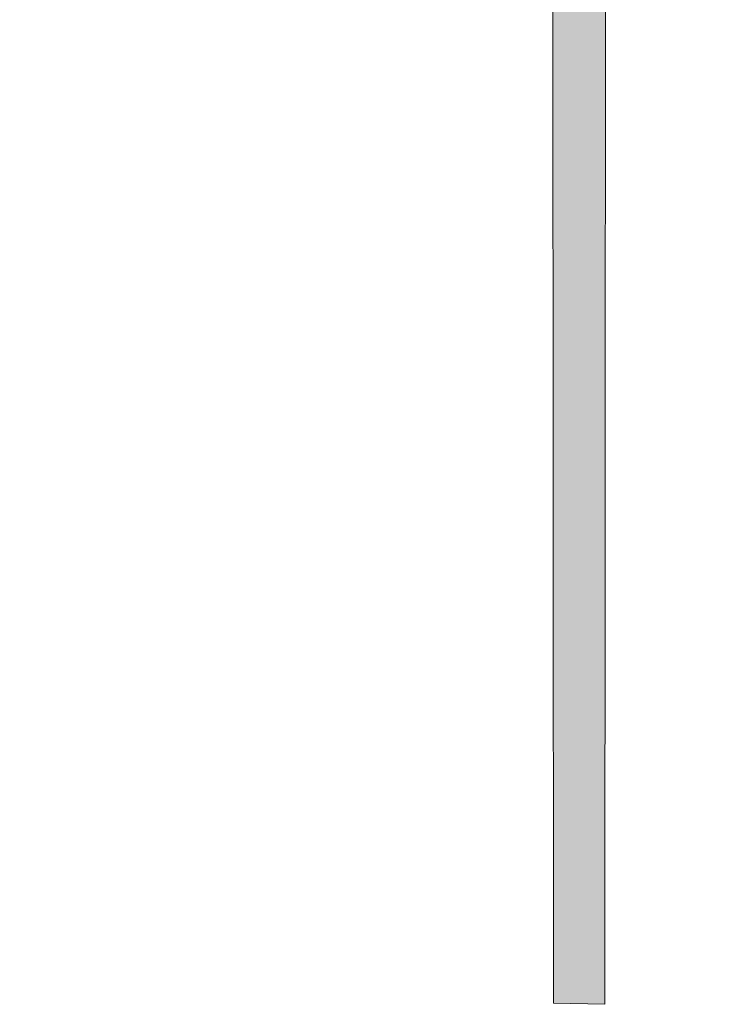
# Model space of a CAD drawing. Header units: millimetres. Extents: x -17 to 226, y -19 to 65.
# Tile 46 of 62: x 197.979 to 198.649, y -14.157 to -13.215. Entities that reach past the tile are written whole.
import ezdxf

# ---------------------------------------------------------------- set-up
doc = ezdxf.new("R2010")
doc.units = ezdxf.units.MM
doc.layers.add('STEMPEL', color=7, linetype='Continuous')

# ---------------------------------------------------------------- blocks, each defined once
blk = doc.blocks.new('2411')
at = {"layer": 'STEMPEL', "true_color": 0xff0d0d}
blk.add_hatch(color=1, dxfattribs=at).paths.add_polyline_path([(-23.51, 4.172), (-21.222, 4.172), (-21.223, 4.122), (-23.559, 4.122), (-23.559, 4.464), (-23.351, 4.464), (-23.01, 5.046), (-23.688, 5.045), (-23.792, 4.865), (-24.517, 5.284), (-24.408, 5.473), (-24.744, 6.053), (-25.083, 5.464), (-24.979, 5.284), (-25.704, 4.865), (-25.81, 5.045), (-26.486, 5.045), (-26.144, 4.464), (-25.935, 4.463), (-25.936, 2.97), (-25.985, 2.971), (-25.986, 4.415), (-26.173, 4.416), (-26.575, 5.095), (-25.781, 5.095), (-25.686, 4.933), (-25.048, 5.302), (-25.14, 5.464), (-24.745, 6.151), (-24.351, 5.471), (-24.448, 5.302), (-23.808, 4.933), (-23.716, 5.095), (-22.922, 5.096), (-23.322, 4.415), (-23.51, 4.415)])
at = {"layer": 'STEMPEL', "color": 1, "linetype": 'Continuous', "lineweight": 13, "true_color": 0xff0d0d, "flags": 128}
blk.add_lwpolyline([(-24.979, 5.284), (-25.704, 4.865), (-25.81, 5.045), (-26.486, 5.045), (-26.144, 4.464), (-25.935, 4.463), (-25.936, 2.97), (-25.936, 2.97), (-25.985, 2.971), (-25.986, 4.415), (-26.173, 4.416), (-26.575, 5.095), (-25.781, 5.095), (-25.686, 4.933), (-25.048, 5.302)], dxfattribs=at)

msp = doc.modelspace()

# ---------------------------------------------------------------- block references
at = {"color": 1, "linetype": 'Continuous', "lineweight": 0}
msp.add_blockref('2411', (224.475, -17.127), dxfattribs=at)

doc.saveas('drawing.dxf')
